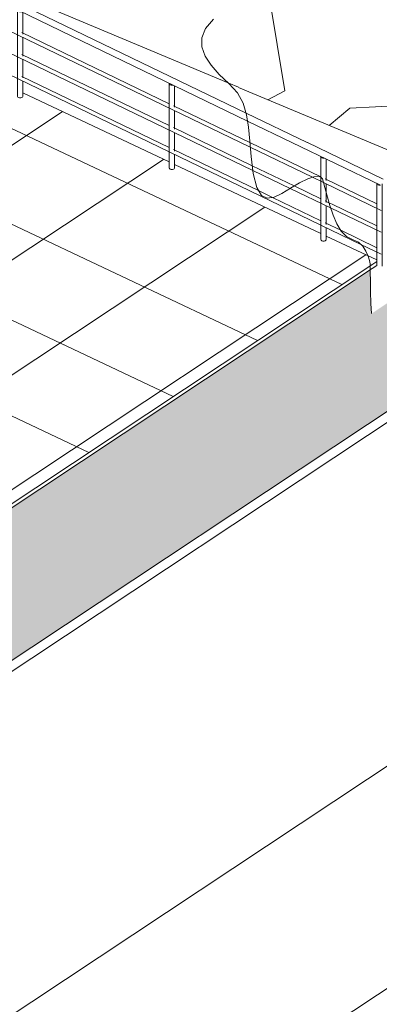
# Model space of a CAD drawing. Header units: millimetres. Extents: x -46876 to 9452, y -13755 to 24767.
# Tile 41 of 55: x 1359 to 4090, y -5065 to 2420. Entities that reach past the tile are written whole.
import ezdxf

# ---------------------------------------------------------------- set-up
doc = ezdxf.new("R2010")
doc.units = ezdxf.units.MM
for name, color, linetype, lineweight in [('A-FLOR', 192, 'Continuous', 9), ('A-FLOR-HRAL', 11, 'Continuous', 9), ('A-FLOR-PATT', 8, 'Continuous', 9), ('L-PLNT', 71, 'Continuous', 9)]:
    doc.layers.add(name, color=color, linetype=linetype, lineweight=lineweight)

# ---------------------------------------------------------------- blocks, each defined once
blk = doc.blocks.new('Railing - 4 cm-4350506-3D - CAPA')
at = {"layer": 'A-FLOR-HRAL'}
for p, q in [((1343.3, 2490.6), (1343.3, 1836.7)), ((1383.3, 2310.2), (1383.3, 2473.8)), ((1383.3, 2143.7), (1383.3, 2285)), ((1383.3, 1977.1), (1383.3, 2118.5)), ((1383.3, 1836.5), (1383.3, 1951.9))]:
    blk.add_line(p, q, dxfattribs=at)
for points in [[(1350.5, 2481.8, 0), (1345.1, 2485.9, 0), (1343.3, 2490.8, 0), (1343.7, 2492.8, 0)], [(1370.6, 2479.8, 0), (1367.3, 2479.2, 0), (1358.4, 2479.5, 0), (1350.5, 2481.8, 0)], [(1343.3, 1837, 0), (1345.1, 1832.1, 0), (1350.5, 1828.1, 0)], [(1350.5, 1828.1, 0), (1358.4, 1825.8, 0), (1367.3, 1825.6, 0), (1375.4, 1827.6, 0), (1381.1, 1831.4, 0), (1383.3, 1836.2, 0)]]:
    blk.add_polyline3d(points, dxfattribs=at)
blk = doc.blocks.new('Railing - 4 cm-4350504-3D - CAPA')
at = {"layer": 'A-FLOR-HRAL'}
for p, q in [((2495.2, 1934), (2495.2, 1292.4)), ((2535.2, 1753.6), (2535.2, 1917.2)), ((2535.2, 1587.1), (2535.2, 1728.5)), ((2535.2, 1420.5), (2535.2, 1561.9)), ((2535.2, 1292.2), (2535.2, 1395.4))]:
    blk.add_line(p, q, dxfattribs=at)
for points in [[(2502.4, 1925.3, 0), (2497, 1929.3, 0), (2495.2, 1934.3, 0), (2495.6, 1936.2, 0)], [(2522.6, 1923.2, 0), (2519.3, 1922.7, 0), (2510.4, 1922.9, 0), (2502.4, 1925.3, 0)], [(2495.2, 1292.7, 0), (2497, 1287.8, 0), (2502.4, 1283.8, 0)], [(2502.4, 1283.8, 0), (2510.4, 1281.5, 0), (2519.3, 1281.3, 0), (2527.4, 1283.3, 0), (2533.1, 1287.1, 0), (2535.2, 1291.9, 0)]]:
    blk.add_polyline3d(points, dxfattribs=at)
blk = doc.blocks.new('Railing - 4 cm-4350502-3D - CAPA')
at = {"layer": 'A-FLOR-HRAL'}
for p, q in [((3647.2, 1377.5), (3647.2, 1222.1)), ((3687.2, 1318.3), (3687.2, 1360)), ((3687.2, 1201), (3687.2, 1316.7)), ((3647.2, 1220.6), (3647.2, 748.1)), ((3687.2, 1197.1), (3687.2, 1200.7)), ((3687.2, 1102.9), (3687.2, 1171.9)), ((3687.2, 1030.5), (3687.2, 1102.9)), ((3687.2, 864), (3687.2, 1005.3)), ((3687.2, 747.8), (3687.2, 838.8))]:
    blk.add_line(p, q, dxfattribs=at)
for points in [[(3654.4, 1368.7, 0), (3649, 1372.8, 0), (3647.2, 1377.7, 0), (3647.6, 1379.6, 0)], [(3674.5, 1366.6, 0), (3671.2, 1366.1, 0), (3662.3, 1366.3, 0), (3654.4, 1368.7, 0)], [(3647.2, 748.3, 0), (3649, 743.4, 0), (3654.4, 739.5, 0)], [(3654.4, 739.5, 0), (3662.3, 737.1, 0), (3671.2, 737, 0), (3679.3, 739, 0), (3685, 742.8, 0), (3687.2, 747.6, 0)]]:
    blk.add_polyline3d(points, dxfattribs=at)
blk = doc.blocks.new('Railing - 4 cm-4350500-3D - CAPA')
at = {"layer": 'A-FLOR-HRAL'}
for p, q in [((4071.3, 1172.5), (4071.3, 547.7)), ((4111.3, 643.2), (4111.3, 1172)), ((4111.3, 547.4), (4111.3, 641.9))]:
    blk.add_line(p, q, dxfattribs=at)
for points in [[(4078.5, 1163.8, 0), (4073.1, 1167.8, 0), (4071.3, 1172.8, 0), (4071.7, 1174.7, 0)], [(4099, 1161.7, 0), (4095.4, 1161.2, 0), (4086.5, 1161.4, 0), (4078.5, 1163.8, 0)]]:
    blk.add_polyline3d(points, dxfattribs=at)
blk = doc.blocks.new('Railing - Railing-3945987-3D - CAPA')
at = {"layer": 'A-FLOR-HRAL'}
for p, q in [((3078.9, 1710), (-1137.3, 3747.1)), ((-1158.5, 3701.8), (3090, 1649.1)), ((581.2, 2672.5), (3110.5, 1450.5)), ((524.6, 2533.3), (3129.9, 1274.6)), ((524.6, 2366.8), (3949.4, 712.1)), ((2495.2, 1781.1), (1375.2, 2322.2)), ((2495.2, 1614.5), (1375.2, 2155.7)), ((2495.5, 1447.9), (1375.2, 1989.2)), ((3107.1, 1485.4), (2527.1, 1765.7)), ((3543.8, 1485.4), (3078.9, 1710)), ((3090, 1649.1), (4099.9, 1161.2)), ((3125.4, 1310.1), (2527.1, 1599.1)), ((3173, 1120.5), (2527.1, 1432.6)), ((3647.2, 1224.5), (3107.5, 1485.2)), ((3110.5, 1450.5), (3583, 1222.2)), ((4121.1, 1206.4), (3544.3, 1485.1)), ((3444.3, 1156), (3125.4, 1310.1)), ((3129.9, 1274.6), (3413.2, 1137.7)), ((3583, 1222.2), (3667.3, 1181.5)), ((4071.3, 1019.6), (3679, 1209.1)), ((3413.2, 1137.7), (3720.1, 989.4)), ((3647.2, 1057.9), (3444.3, 1156)), ((3667.3, 1181.5), (4104.2, 970.4)), ((3279.7, 1069), (3173, 1120.5)), ((3647.4, 891.3), (3279.7, 1069)), ((3708, 1028.6), (3679, 1042.6)), ((3731.4, 1017.3), (3708, 1028.6)), ((3720.1, 989.4), (4104.2, 803.8)), ((4071.3, 853), (3732.6, 1016.7)), ((3797.6, 818.7), (3679, 876)), ((4071.5, 686.4), (3797.6, 818.7)), ((3949.4, 712.1), (4104.2, 637.3))]:
    blk.add_line(p, q, dxfattribs=at)
for name in ['Railing - 4 cm-4350506-3D - CAPA', 'Railing - 4 cm-4350504-3D - CAPA', 'Railing - 4 cm-4350502-3D - CAPA', 'Railing - 4 cm-4350500-3D - CAPA']:
    blk.add_blockref(name, (0, 0))
blk = doc.blocks.new('M_RPC Tree - Deciduous - Scarlet Oak - 12_5 Meters-V45-3D - CAPA')
at = {"layer": 'L-PLNT'}
for p, q in [((3372.2, 1878.8), (3219, 2816.5)), ((3245, 1811.7), (3372.2, 1878.8))]:
    blk.add_line(p, q, dxfattribs=at)
blk = doc.blocks.new('M_RPC Tree - Deciduous - Siberian Crab Apple - 6_1 Meters-V48-3D - CAPA')
at = {"layer": 'L-PLNT'}
for p, q in [((2769.9, 2352.9), (2831.1, 2423.8)), ((2741.5, 2282.4), (2769.9, 2352.9)), ((2741.8, 2212.4), (2741.5, 2282.4)), ((2766.8, 2142.7), (2741.8, 2212.4)), ((2812.3, 2073.3), (2766.8, 2142.7)), ((2874.2, 2004.1), (2812.3, 2073.3)), ((2948.5, 1935.1), (2874.2, 2004.1)), ((3014.1, 1863), (2948.5, 1935.1)), ((3866, 1748.5), (6559.9, 1883.5)), ((3056.9, 1784.2), (3014.1, 1863)), ((3082.6, 1697.6), (3056.9, 1784.2)), ((3866, 1748.5), (3709.6, 1616.5)), ((3097.2, 1602), (3082.6, 1697.6)), ((3106.6, 1496.4), (3097.2, 1602)), ((3116.5, 1379.8), (3106.6, 1496.4)), ((3132.9, 1251.1), (3116.5, 1379.8)), ((3159.4, 1143.2), (3132.9, 1251.1)), ((3547.4, 1210), (3484.9, 1179.7)), ((3593.3, 1225.7), (3547.4, 1210)), ((3625.2, 1229.4), (3593.3, 1225.7)), ((3646, 1223.4), (3625.2, 1229.4)), ((3658.4, 1210.1), (3646, 1223.4)), ((3665.2, 1191.9), (3658.4, 1210.1)), ((3195.3, 1083.4), (3159.4, 1143.2)), ((3415.2, 1138.9), (3350.6, 1099.5)), ((3484.9, 1179.7), (3415.2, 1138.9)), ((3669.3, 1171.4), (3665.2, 1191.9)), ((3691, 1088.1), (3669.3, 1171.4)), ((3239.7, 1062.4), (3195.3, 1083.4)), ((3291.8, 1070.9), (3239.7, 1062.4)), ((3350.6, 1099.5), (3291.8, 1070.9)), ((3714, 1007.7), (3691, 1088.1)), ((3739.2, 933), (3714, 1007.7)), ((3768, 867), (3739.2, 933)), ((3801.5, 812.4), (3768, 867)), ((3840.8, 772.3), (3801.5, 812.4)), ((3887.2, 749.4), (3840.8, 772.3)), ((3931.6, 728.8), (3887.2, 749.4)), ((3965.1, 697.3), (3931.6, 728.8)), ((3989.3, 659.9), (3965.1, 697.3)), ((4005.5, 621.8), (3989.3, 659.9)), ((4015.3, 588.2), (4005.5, 621.8)), ((4020.1, 564.2), (4015.3, 588.2)), ((4021.3, 555.1), (4020.1, 564.2)), ((4021.4, 539.9), (4021.3, 555.1)), ((4021.7, 497.9), (4021.4, 539.9)), ((4022.6, 434.2), (4021.7, 497.9)), ((4024.5, 353.9), (4022.6, 434.2)), ((4027.4, 262.1), (4024.5, 353.9)), ((4030.9, 185.3), (4027.4, 262.1))]:
    blk.add_line(p, q, dxfattribs=at)

msp = doc.modelspace()

# ---------------------------------------------------------------- hatches: boundary and pattern name
at = {"layer": 'A-FLOR-PATT'}
h = msp.add_hatch(dxfattribs=at)
h.set_pattern_fill('FP_9', color=256, style=0, pattern_type=2)
h.set_pattern_definition([(154.708, (-2175.3, 1776.4), (-640.5, -425.23), []), (213.58, (-2175.3, 1776.4), (767.92, -362.865), [])])
h.paths.add_polyline_path([(598.1, -1723.6), (4021.3, 549.1), (4020.1, 564.2), (4015.3, 588.2), (4004, 625.2), (3687.2, 774.9), (3686.1, 745.2), (3685, 742.8), (3675.2, 738), (3666.7, 737.1), (3658.3, 738.3), (3650.9, 742), (3648.1, 745.9), (3647.2, 748.3), (3647.2, 793.8), (2535.2, 1319.2), (2534.2, 1289.5), (2533.1, 1287.1), (2523.3, 1282.3), (2514.8, 1281.4), (2506.4, 1282.6), (2499, 1286.3), (2496.1, 1290.2), (2495.2, 1292.7), (2495.2, 1338.1), (1383.3, 1863.6), (1382.2, 1833.8), (1381.1, 1831.4), (1371.4, 1826.6), (1362.9, 1825.7), (1354.5, 1827), (1347.2, 1830.6), (1344.2, 1834.5), (1343.3, 1837), (1343.3, 1882.5), (524.6, 2269.3), (524.6, 2122.3), (948.5, 1926.5), (948.5, 1892.1), (878.1, 1845.3), (878.1, 1842.8), (864, 1833.4), (864, 1817.1), (841, 1801.8), (854.3, 1794.7), (823.4, 1772.6), (835.3, 1757.2), (834.1, 1751.9), (827.2, 1743.8), (784.9, 1715.8), (784.9, 1683.4), (548.8, 1526.6), (548.8, 1404.1), (689.8, 1339), (689.8, 1305.1), (578.5, 1231.2), (578.5, 1224.3), (563.9, 1214.6), (562.7, 1197.9), (548.8, 1188.6), (548.8, -1439.7), (598.1, -1462.4), (598.1, -1720)], flags=0)
msp.add_hatch(color=256, dxfattribs=at).paths.add_polyline_path([(-9658.5, -9061.3), (-9497.3, -9059.3), (-9308, -9047.7), (-9153.6, -9031.5), (-9021.9, -9012.7), (-8869.3, -8983.9), (-8721.1, -8948.7), (-8578.2, -8907.4), (-8441.5, -8860.1), (-8311.7, -8807.1), (-8189.5, -8748.8), (5156, 111.2), (4426.6, 448), (4030.9, 185.3), (4024.5, 353.9), (4020.1, 518), (509.6, -1812.6), (509.6, -1849.3), (226.2, -2037.5), (193.6, -2022.4), (-8736, -7950.7), (-8736, -7987.4), (-9019.4, -8175.6), (-9052, -8160.5), (-9176, -8242.9), (-10336.6, -7706.9), (-10336.6, -7742.9), (-10402.2, -7784.8), (-10477.4, -7749), (-10475.9, -7694.9), (-10455, -7681), (-10455, -7652.2), (-10746.5, -7517.6), (-10746.5, -7492.3), (-11630.3, -7084.2), (-11652.7, -7099.1), (-13380.6, -6301.1), (-13382.1, -6275.2), (-14264.4, -5867.7), (-14318.8, -5903.9), (-14439.1, -5849.9), (-15495.9, -6551.5), (-10137.1, -9026.2), (-9979.4, -9044.7), (-9819.5, -9056.4)], flags=0)

# ---------------------------------------------------------------- linework, layer by layer
at = {"layer": 'A-FLOR'}
for p, q in [((2948.7, 1936.3), (350.2, 3028.4)), ((3020, 1906.3), (2948.8, 1936.2)), ((4961.8, 1090.2), (3021.6, 1905.6)), ((2495.3, 1338.1), (1383.3, 1863.6)), ((3647.2, 793.8), (2535.2, 1319.3)), ((4071.4, 593.3), (3687.1, 774.9)), ((4035.8, 528.4), (509.6, -1812.6)), ((598.1, -1723.6), (4025.7, 552)), ((4026.1, 552.2), (4032.4, 556.4)), ((4033.4, 557), (4071.4, 582.3)), ((4071.3, 552), (4037, 529.2)), ((-8189.5, -8748.8), (5156, 111.2)), ((-8189.5, -8832.1), (5156, 27.9)), ((-9122.5, -12064.1), (8340.8, -470.3)), ((8340.8, -2160.7), (-9122.5, -13754.5))]:
    msp.add_line(p, q, dxfattribs=at)

# ---------------------------------------------------------------- block references
at = {"layer": 'A-FLOR-HRAL'}
msp.add_blockref('Railing - Railing-3945987-3D - CAPA', (0, 0), dxfattribs=at)
at = {"layer": 'L-PLNT'}
for name in ['M_RPC Tree - Deciduous - Siberian Crab Apple - 6_1 Meters-V48-3D - CAPA', 'M_RPC Tree - Deciduous - Scarlet Oak - 12_5 Meters-V45-3D - CAPA']:
    msp.add_blockref(name, (0, 0), dxfattribs=at)

doc.saveas('drawing.dxf')
